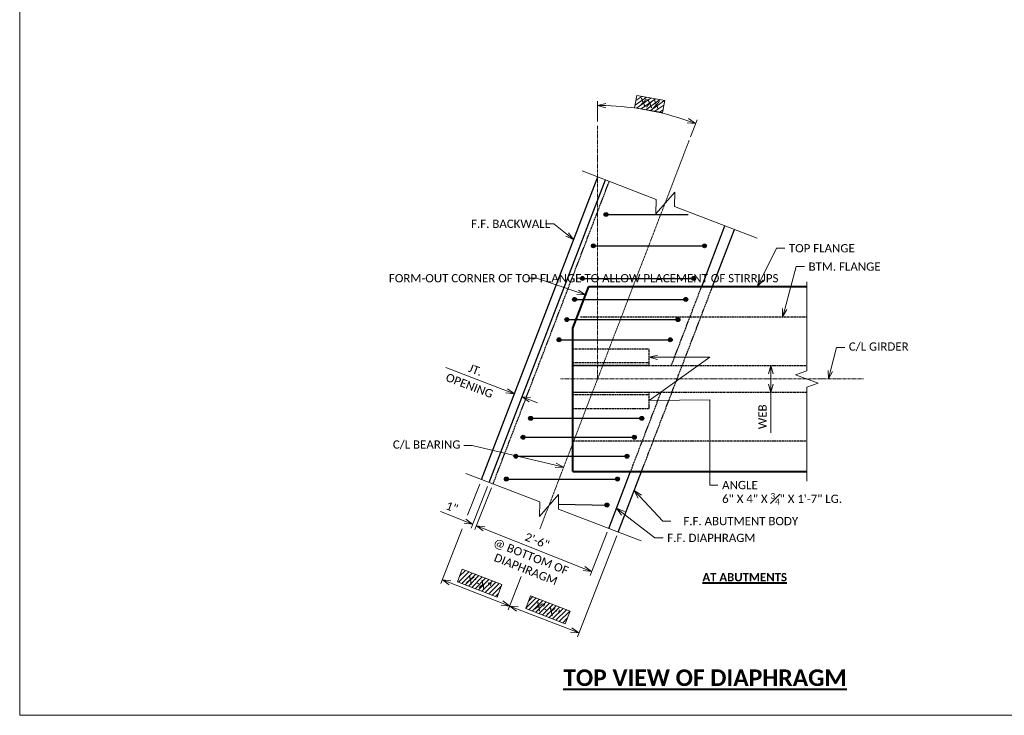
# Model space of a CAD drawing. Extents: x -24 to 2571, y -37 to 278.
# Tile 1 of 11: x -24 to 199, y -37 to 121. Entities that reach past the tile are written whole.
import ezdxf
from ezdxf import colors
from ezdxf.entities.mleader import LeaderData, LeaderLine
from ezdxf.enums import TextEntityAlignment as Align
from ezdxf.math import Vec2, Vec3

# ---------------------------------------------------------------- set-up
doc = ezdxf.new("R2010")
doc.units = 21
doc.header["$MEASUREMENT"] = 0
doc.linetypes.add('Wisdot2', pattern=[0.125, 0.0625, -0.0625])
doc.linetypes.add('Wisdot4', pattern=[0.28125, 0.125, -0.0625, 0.03125, -0.0625])
for name, color, linetype, lineweight in [('B_ANNO_BREAK', 7, 'Continuous', 18), ('B_ANNO_DIM', 7, 'Continuous', 18), ('B_ANNO_TEXT', 7, 'Continuous', 18), ('B_ANNO_TEXT_TITLE', 7, 'Continuous', 40), ('B_CNTR', 1, 'Wisdot4', 18), ('B_CNTR_GIRD', 2, 'Wisdot4', 18), ('B_CONC_GIRD', 50, 'Continuous', 40), ('B_DETAIL_HIDDEN', 7, 'Wisdot2', 25), ('B_REBAR', 5, 'Continuous', 25)]:
    doc.layers.add(name, color=color, linetype=linetype, lineweight=lineweight)
doc.layers.add('B_ANNO_DESIGN_NOTES', color=1, linetype='Continuous', lineweight=18, true_color=0xff0000)
doc.layers.add('B_ANNO_NOPLOT', color=47, linetype='Continuous', lineweight=18, plot=False)
doc.layers.add('B_CONC_ABUT', color=7, linetype='Continuous')
doc.styles.add('Annotative', font='calibri.ttf', dxfattribs={"height": 0.0625})
doc.styles.get("Standard").update_dxf_attribs({"font": 'calibri.ttf'})
doc.styles.add('Subtitle', font='calibrib.ttf', dxfattribs={"height": 0.0625})
doc.styles.add('Title', font='calibrib.ttf', dxfattribs={"height": 0.125})
doc.dimstyles.new('Annotative', dxfattribs={"dimscale": 0, "dimtxt": 0.0625, "dimasz": 0.0625, "dimexe": 0.03125, "dimexo": 0.03125, "dimgap": 0.03125, "dimtad": 1, "dimdec": 3, "dimzin": 3, "dimdsep": 46, "dimlunit": 4, "dimtxsty": 'Annotative', "dimblk": 'OPEN30', "dimcen": 0.03125, "dimclrd": 256, "dimclre": 256, "dimclrt": 256, "dimaunit": 1, "dimadec": 0, "dimazin": 3, "dimtfac": 0.75, "dimtdec": 3, "dimtofl": 0, "dimtmove": 0, "dimatfit": 3, "dimldrblk": 'OPEN30', "dimfxl": 1, "dimtfill": 1, "dimfrac": 1, "dimtolj": 1, "dimtzin": 0, "dimlwd": -1, "dimlwe": -1, "dimarcsym": 0})

# ---------------------------------------------------------------- blocks, each defined once
blk = doc.blocks.new('_Open30')
at = {"color": 0, "linetype": 'ByBlock', "lineweight": -2}
for p, q in [((-1, 0.27), (0, 0)), ((0, 0), (-1, -0.27)), ((0, 0), (-1, 0))]:
    blk.add_line(p, q, dxfattribs=at)
blk = doc.blocks.new('*D141')
at = {"layer": 'B_ANNO_DIM', "transparency": 16777216}
for p, q in [((131.08, -950.44), (131.08, -945.84)), ((152.18, -953.89), (153.66, -950.03))]:
    blk.add_line(p, q, dxfattribs=at)
blk.add_arc((131.08, -1008.86), 62.08, 70.7307, 88.2693, dxfattribs=at)
at = {"layer": 'Defpoints', "color": 0, "transparency": 16777216}
for p in [(138.64, -947.24), (131.08, -951.38), (151.84, -954.76), (131.08, -1008.86), (118.01, -1042.9)]:
    blk.add_point(p, dxfattribs=at)
at = {"layer": 'B_ANNO_DIM', "transparency": 16777216, "xscale": 1.875, "yscale": 1.875, "zscale": 1.875}
for p, rotation in [((131.08, -946.78), 179.1346550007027), ((153.32, -950.9), 339.8653453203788)]:
    blk.add_blockref('_Open30', p, dxfattribs=dict(at, rotation=rotation))
blk = doc.blocks.new('*D123')
at = {"layer": 'B_ANNO_DIM', "transparency": 16777216}
for p, q in [((110.46, -1011.56), (96.7, -1006.28)), ((115.71, -1013.58), (117.46, -1014.25))]:
    blk.add_line(p, q, dxfattribs=at)
at = {"layer": 'Defpoints', "color": 0, "transparency": 16777216}
for p in [(112.21, -1012.23), (112.21, -1012.23), (113.96, -1012.9)]:
    blk.add_point(p, dxfattribs=at)
at = {"layer": 'B_ANNO_DIM', "transparency": 16777216, "xscale": 1.875, "yscale": 1.875, "zscale": 1.875}
for p, rotation in [((112.21, -1012.23), 338.9995131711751), ((113.96, -1012.9), 158.9995131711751)]:
    blk.add_blockref('_Open30', p, dxfattribs=dict(at, rotation=rotation))
at = {"layer": 'B_ANNO_DIM', "transparency": 16777216, "insert": (103.38, -1006.82), "char_height": 1.875, "attachment_point": 5, "rotation": 338.9995, "style": 'Annotative', "bg_fill": 3, "box_fill_scale": 1.25, "bg_fill_color": 256, "bg_fill_true_color": 13158600, "bg_fill_transparency": 0}
blk.add_mtext('\\A1;JT.', dxfattribs=at)
at = {"layer": 'B_ANNO_DIM', "transparency": 16777216, "insert": (102.03, -1010.36), "char_height": 1.875, "attachment_point": 5, "rotation": 338.9995, "style": 'Annotative', "bg_fill": 3, "box_fill_scale": 1.25, "bg_fill_color": 256, "bg_fill_true_color": 13158600, "bg_fill_transparency": 0}
blk.add_mtext('\\A1;OPENING', dxfattribs=at)
blk = doc.blocks.new('*D151')
at = {"layer": 'B_ANNO_DIM', "transparency": 16777216}
for p, q in [((170.37, -1007.68), (170.37, -1010.03)), ((170.37, -1011.9), (170.37, -1021.11))]:
    blk.add_line(p, q, dxfattribs=at)
at = {"layer": 'Defpoints', "color": 0, "transparency": 16777216}
for p in [(170.37, -1005.81), (170.37, -1011.9), (170.37, -1011.9)]:
    blk.add_point(p, dxfattribs=at)
at = {"layer": 'B_ANNO_DIM', "transparency": 16777216, "xscale": 1.875, "yscale": 1.875, "zscale": 1.875}
for p, rotation in [((170.37, -1005.81), 90), ((170.37, -1011.9), 270)]:
    blk.add_blockref('_Open30', p, dxfattribs=dict(at, rotation=rotation))
at = {"layer": 'B_ANNO_DIM', "transparency": 16777216, "insert": (168.49, -1017.45), "char_height": 1.875, "attachment_point": 5, "rotation": 90, "style": 'Annotative', "bg_fill": 3, "box_fill_scale": 1.25, "bg_fill_color": 256, "bg_fill_true_color": 13158600, "bg_fill_transparency": 0}
blk.add_mtext('\\A1;WEB', dxfattribs=at)
blk = doc.blocks.new('*D128')
at = {"layer": 'B_ANNO_DIM', "transparency": 16777216}
for p, q in [((106.15, -1033.23), (102.39, -1042.7)), ((107.02, -1033.57), (103.26, -1043.05)), ((100.99, -1041.14), (95.45, -1038.94)), ((105.35, -1042.87), (107.09, -1043.56))]:
    blk.add_line(p, q, dxfattribs=at)
at = {"layer": 'Defpoints', "color": 0, "transparency": 16777216}
for p in [(106.49, -1032.36), (107.36, -1032.7), (102.73, -1041.83)]:
    blk.add_point(p, dxfattribs=at)
at = {"layer": 'B_ANNO_DIM', "transparency": 16777216, "xscale": 1.875, "yscale": 1.875, "zscale": 1.875}
for p, rotation in [((102.73, -1041.83), 338.3447351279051), ((103.6, -1042.18), 158.344735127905)]:
    blk.add_blockref('_Open30', p, dxfattribs=dict(at, rotation=rotation))
at = {"layer": 'B_ANNO_DIM', "transparency": 16777216, "insert": (98.04, -1037.95), "char_height": 1.875, "attachment_point": 5, "rotation": 338.3447, "style": 'Annotative', "bg_fill": 3, "box_fill_scale": 1.25, "bg_fill_color": 256, "bg_fill_true_color": 13158600, "bg_fill_transparency": 0}
blk.add_mtext('\\A1;1"', dxfattribs=at)
blk = doc.blocks.new('*D120')
at = {"layer": 'B_ANNO_DIM', "transparency": 16777216}
for p, q in [((135.44, -1044.47), (126.5, -1067.38)), ((113.77, -1053.7), (110.82, -1061.27)), ((112.9, -1061.08), (125.09, -1065.83))]:
    blk.add_line(p, q, dxfattribs=at)
at = {"layer": 'Defpoints', "color": 0, "transparency": 16777216}
for p in [(135.78, -1043.6), (116.29, -1047.22), (126.84, -1066.51)]:
    blk.add_point(p, dxfattribs=at)
at = {"layer": 'B_ANNO_DIM', "transparency": 16777216, "xscale": 1.875, "yscale": 1.875, "zscale": 1.875}
for p, rotation in [((111.16, -1060.39), 158.6988712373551), ((126.84, -1066.51), 338.6988712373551)]:
    blk.add_blockref('_Open30', p, dxfattribs=dict(at, rotation=rotation))
blk = doc.blocks.new('*D118')
at = {"layer": 'B_ANNO_DIM', "transparency": 16777216}
for p, q in [((100.38, -1042.87), (95.53, -1055.31)), ((113.77, -1053.7), (110.82, -1061.27)), ((109.41, -1059.71), (97.62, -1055.12))]:
    blk.add_line(p, q, dxfattribs=at)
at = {"layer": 'Defpoints', "color": 0, "transparency": 16777216}
for p in [(100.72, -1042), (116.29, -1047.22), (95.87, -1054.44)]:
    blk.add_point(p, dxfattribs=at)
at = {"layer": 'B_ANNO_DIM', "transparency": 16777216, "xscale": 1.875, "yscale": 1.875, "zscale": 1.875}
for p, rotation in [((95.87, -1054.44), 158.6988712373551), ((111.16, -1060.39), 338.6988712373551)]:
    blk.add_blockref('_Open30', p, dxfattribs=dict(at, rotation=rotation))
blk = doc.blocks.new('*D132')
at = {"layer": 'B_ANNO_DIM', "transparency": 16777216}
for p, q in [((107.02, -1033.57), (103.26, -1043.05)), ((105.35, -1042.87), (127.99, -1051.86)), ((133.28, -1043.64), (129.39, -1053.43))]:
    blk.add_line(p, q, dxfattribs=at)
at = {"layer": 'Defpoints', "color": 0, "transparency": 16777216}
for p in [(107.36, -1032.7), (133.62, -1042.77), (129.74, -1052.56)]:
    blk.add_point(p, dxfattribs=at)
at = {"layer": 'B_ANNO_DIM', "transparency": 16777216, "xscale": 1.875, "yscale": 1.875, "zscale": 1.875}
for p, rotation in [((103.6, -1042.18), 158.3447351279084), ((129.74, -1052.56), 338.3447351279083)]:
    blk.add_blockref('_Open30', p, dxfattribs=dict(at, rotation=rotation))
at = {"layer": 'B_ANNO_DIM', "transparency": 16777216, "insert": (117.37, -1045.6), "char_height": 1.875, "attachment_point": 5, "rotation": 338.3447, "style": 'Annotative', "bg_fill": 3, "box_fill_scale": 1.25, "bg_fill_color": 256, "bg_fill_true_color": 13158600, "bg_fill_transparency": 0}
blk.add_mtext('\\A1;2\'-6"', dxfattribs=at)
at = {"layer": 'B_ANNO_DIM', "transparency": 16777216, "insert": (115.39, -1050.6), "char_height": 1.875, "attachment_point": 5, "rotation": 338.3447, "style": 'Annotative', "bg_fill": 3, "box_fill_scale": 1.25, "bg_fill_color": 256, "bg_fill_true_color": 13158600, "bg_fill_transparency": 0}
blk.add_mtext('\\A1;@ BOTTOM OF\\PDIAPHRAGM', dxfattribs=at)
blk = doc.blocks.new('*U177')
at = {"layer": 'B_ANNO_NOPLOT', "flags": 128}
blk.add_lwpolyline([(0, -2694.989), (0, -2379.989), (404.9096, -2379.989), (404.9096, -2396.4201), (472.5, -2396.4201), (472.5, -2644.3645), (395.7134, -2644.3645), (395.7134, -2694.989)], close=True, dxfattribs=at)
at = {"layer": 'B_ANNO_TEXT'}
for tag, p in [('BN42', (266.1928, -2445.383)), ('BN41', (330.7596, -2447.1792)), ('BN43', (330.7828, -2472.2232))]:
    blk.add_attdef(tag, p, '', height=1.875, dxfattribs=at)
for tag, p in [('DIM01', (296.7933, -2493.1887)), ('DIM02', (308.7928, -2493.1887))]:
    blk.add_attdef(tag, text='', height=1.875, dxfattribs=at).set_placement(p, align=Align.MIDDLE)
blk = doc.blocks.new('INS_G54WDET_BASE')
at = {"layer": 'B_ANNO_NOPLOT', "flags": 128}
blk.add_lwpolyline([(0, -12), (0, 303), (404.91, 303), (404.91, 286.57), (472.5, 286.57), (472.5, 38.62), (395.71, 38.62), (395.71, -12)], close=True, dxfattribs=at)
blk = doc.blocks.new('*U204')
at = {"layer": 'B_ANNO_NOPLOT', "flags": 128}
blk.add_lwpolyline([(0, 0), (0, 315), (404.91, 315), (404.91, 298.57), (472.5, 298.57), (472.5, 50.62), (395.71, 50.62), (395.71, 0)], close=True, dxfattribs=at)
blk = doc.blocks.new('*U117')
at = {"layer": 'B_ANNO_DESIGN_NOTES'}
h = blk.add_hatch(dxfattribs=at)
h.set_pattern_fill('ANSI31', color=256, scale=6, angle=-10)
h.paths.add_polyline_path([(139.9809, -944.5118), (139.489, -947.3016), (145.8145, -948.417), (146.3065, -945.6272)])
at = {"layer": 'B_REBAR'}
h = blk.add_hatch(color=256, dxfattribs=at)
edge = h.paths.add_edge_path()
edge.add_arc((132.9839, -971.5303), 0.4469, 0, 360)
h = blk.add_hatch(color=256, dxfattribs=at)
edge = h.paths.add_edge_path()
edge.add_arc((130.1246, -978.6394), 0.4469, 0, 360)
h = blk.add_hatch(color=256, dxfattribs=at)
edge = h.paths.add_edge_path()
edge.add_arc((155.3402, -978.6394), 0.4469, 0, 360)
h = blk.add_hatch(color=256, dxfattribs=at)
edge = h.paths.add_edge_path()
edge.add_arc((127.6558, -986.0458), 0.4469, 0, 360)
h = blk.add_hatch(color=256, dxfattribs=at)
edge = h.paths.add_edge_path()
edge.add_arc((152.8714, -986.0458), 0.4469, 0, 360)
h = blk.add_hatch(color=256, dxfattribs=at)
edge = h.paths.add_edge_path()
edge.add_arc((125.8645, -990.8039), 0.4469, 0, 360)
h = blk.add_hatch(color=256, dxfattribs=at)
edge = h.paths.add_edge_path()
edge.add_arc((151.08, -990.8049), 0.4469, 0, 360)
h = blk.add_hatch(color=256, dxfattribs=at)
edge = h.paths.add_edge_path()
edge.add_arc((124.1067, -995.3832), 0.4469, 0, 360)
h = blk.add_hatch(color=256, dxfattribs=at)
edge = h.paths.add_edge_path()
edge.add_arc((149.3222, -995.3841), 0.4469, 0, 360)
h = blk.add_hatch(color=256, dxfattribs=at)
edge = h.paths.add_edge_path()
edge.add_arc((122.3408, -999.9629), 0.4469, 0, 360)
h = blk.add_hatch(color=256, dxfattribs=at)
edge = h.paths.add_edge_path()
edge.add_arc((147.5564, -999.9629), 0.4469, 0, 360)
h = blk.add_hatch(color=256, dxfattribs=at)
edge = h.paths.add_edge_path()
edge.add_arc((115.8987, -1017.7894), 0.4469, 0, 360)
h = blk.add_hatch(color=256, dxfattribs=at)
edge = h.paths.add_edge_path()
edge.add_arc((141.1142, -1017.7894), 0.4469, 0, 360)
h = blk.add_hatch(color=256, dxfattribs=at)
edge = h.paths.add_edge_path()
edge.add_arc((114.193, -1022.0871), 0.4469, 0, 360)
h = blk.add_hatch(color=256, dxfattribs=at)
edge = h.paths.add_edge_path()
edge.add_arc((139.4095, -1022.0871), 0.4469, 0, 360)
h = blk.add_hatch(color=256, dxfattribs=at)
edge = h.paths.add_edge_path()
edge.add_arc((112.5433, -1026.3847), 0.4469, 0, 360)
h = blk.add_hatch(color=256, dxfattribs=at)
edge = h.paths.add_edge_path()
edge.add_arc((137.7598, -1026.3847), 0.4469, 0, 360)
h = blk.add_hatch(color=256, dxfattribs=at)
edge = h.paths.add_edge_path()
edge.add_arc((110.386, -1031.5718), 0.4469, 0, 360)
h = blk.add_hatch(color=256, dxfattribs=at)
edge = h.paths.add_edge_path()
edge.add_arc((135.6015, -1031.5718), 0.4469, 0, 360)
h = blk.add_hatch(color=256, dxfattribs=at)
edge = h.paths.add_edge_path()
edge.add_arc((133.1997, -1037.4741), 0.4469, 0, 360)
at = {"layer": 'B_ANNO_BREAK', "flags": 128}
for points in [[(127.5521, -961.6483), (144.3566, -968.0988), (144.2994, -971.3799), (148.6052, -966.4266), (148.548, -969.7077), (167.3061, -976.9081)], [(178.5789, -986.819), (178.5789, -1006.9826), (176.0031, -1007.9201), (181.1547, -1009.7951), (178.5789, -1010.7326), (178.5789, -1032.0411)], [(101.1904, -1030.3214), (117.9948, -1036.7719), (117.9376, -1040.053), (122.2434, -1035.0997), (122.1862, -1038.3808), (140.9443, -1045.5812)]]:
    blk.add_lwpolyline(points, dxfattribs=at)
at = {"layer": 'B_ANNO_DESIGN_NOTES'}
blk.add_lwpolyline([(139.9809, -944.5118), (146.3065, -945.6272), (145.8145, -948.417), (139.489, -947.3016)], close=True, dxfattribs=at)
at = {"layer": 'B_ANNO_NOPLOT', "flags": 128}
blk.add_lwpolyline([(0, -1085.1956), (0, -770.1956), (404.9096, -770.1956), (404.9096, -786.6267), (472.5, -786.6267), (472.5, -1034.5711), (395.7134, -1034.5711), (395.7134, -1085.1956)], close=True, dxfattribs=at)
at = {"layer": 'B_CNTR'}
for p, q in [((131.0762, -1008.8576), (131.0762, -951.3815)), ((118.0082, -1042.9007), (151.8419, -954.7608))]:
    blk.add_line(p, q, dxfattribs=at)
at = {"layer": 'B_CNTR_GIRD'}
blk.add_line((122.6404, -1008.8576), (191.4675, -1008.8576), dxfattribs=at)
at = {"layer": 'B_CONC_ABUT'}
for p, q in [((104.7392, -1031.6969), (131.1054, -963.0123)), ((106.4895, -1032.3679), (132.8555, -963.684)), ((154.7021, -987.8575), (159.9825, -974.1019)), ((157.1725, -987.8573), (162.1423, -974.9109)), ((133.6231, -1042.7688), (138.5793, -1029.8576)), ((135.7762, -1043.5953), (141.0497, -1029.8576))]:
    blk.add_line(p, q, dxfattribs=at)
at = {"layer": 'B_CONC_GIRD'}
for p, q in [((125.4529, -997.3397), (129.0921, -987.8596)), ((129.0921, -987.8596), (178.5789, -987.8556)), ((125.4529, -1029.8576), (125.4529, -997.3398)), ((125.4529, -1029.8576), (178.5789, -1029.8576))]:
    blk.add_line(p, q, dxfattribs=at)
at = {"layer": 'B_DETAIL_HIDDEN'}
for p, q in [((107.3649, -1032.703), (133.7295, -964.0225)), ((141.0497, -1029.8576), (157.1725, -987.8573)), ((147.812, -1005.8063), (154.7021, -987.8575)), ((127.1813, -994.7927), (178.5411, -994.7927)), ((142.7928, -1002.0586), (125.4492, -1002.0586)), ((125.4509, -1002.0582), (125.4509, -1005.8063)), ((142.7863, -1005.8063), (142.7947, -1002.0582)), ((142.7896, -1005.2229), (125.4492, -1005.2229)), ((125.4509, -1005.8063), (178.5632, -1005.8063)), ((142.7863, -1005.8063), (125.4509, -1005.8063)), ((178.5632, -1011.9029), (125.4509, -1011.9029)), ((125.4509, -1015.6454), (125.4509, -1011.9029)), ((142.7863, -1011.9029), (125.4509, -1011.9029)), ((142.7896, -1012.4827), (125.4529, -1012.4888)), ((138.5793, -1029.8576), (145.4717, -1011.9029)), ((142.7947, -1015.6426), (142.7863, -1011.8972)), ((142.7947, -1015.6426), (125.4509, -1015.6454)), ((125.4509, -1022.9148), (178.5632, -1022.9148))]:
    blk.add_line(p, q, dxfattribs=at)
at = {"layer": 'B_REBAR'}
for p, q in [((132.5369, -971.5305), (151.6065, -971.5305)), ((129.6777, -978.639), (154.8932, -978.6391)), ((127.2089, -986.0455), (152.4244, -986.0455)), ((125.4177, -990.8044), (150.6331, -990.8044)), ((123.6599, -995.3836), (148.8753, -995.3837)), ((121.8935, -999.9629), (147.5564, -999.963)), ((115.4513, -1017.7891), (140.6673, -1017.7892)), ((113.7464, -1022.0868), (138.9626, -1022.0868)), ((112.0967, -1026.3844), (137.3128, -1026.3845)), ((109.939, -1031.5714), (135.1546, -1031.5715)), ((122.2055, -1037.2747), (133.6471, -1037.4743))]:
    blk.add_line(p, q, dxfattribs=at)
for centre in [(132.9839, -971.5303), (130.1246, -978.6394), (155.3402, -978.6394), (127.6558, -986.0458), (152.8714, -986.0458), (125.8645, -990.8039), (151.08, -990.8049), (124.1067, -995.3832), (149.3222, -995.3841), (122.3408, -999.9629), (147.5564, -999.9629), (115.8987, -1017.7894), (141.1142, -1017.7894), (114.193, -1022.0871), (139.4095, -1022.0871), (112.5433, -1026.3847), (137.7598, -1026.3847), (110.386, -1031.5718), (135.6015, -1031.5718), (133.1997, -1037.4741)]:
    blk.add_circle(centre, 0.4469, dxfattribs=at)
at = {"layer": 'B_ANNO_TEXT', "style": 'Annotative'}
blk.add_attdef('ANG1', text='', height=1.875, rotation=350, dxfattribs=at).set_placement((142.7562, -947.2938), align=Align.CENTER)
at = {"layer": 'B_ANNO_TEXT_TITLE', "attachment_point": 1}
for s, insert, char_height, width, style in [('{\\LAT ABUTMENTS}', (154.8734, -1052.9139), 1.875, 37.522316, 'Subtitle'), ('{\\LTOP VIEW OF DIAPHRAGM}', (123.3069, -1074.7846), 3.75, 83.827032, 'Title')]:
    blk.add_mtext(s, dxfattribs=dict(at, insert=insert, char_height=char_height, width=width, style=style))
at = {"layer": 'B_ANNO_DIM'}
dim = blk.add_angular_dim_2l(base=(138.6413, -947.2446), line1=((118.0082, -1042.9007), (151.8419, -954.7608)), line2=((131.0762, -1008.8576), (131.0762, -951.3815)), text=' ', dimstyle='Annotative', override={"dimscale": 0}, dxfattribs=at)
dim.commit()
dim.dimension.update_dxf_attribs({"geometry": '*D141', "text_midpoint": (308.9413, -906.1175)})
dim = blk.add_linear_dim(base=(126.8415, -1066.5102), p1=(116.2932, -1047.2179), p2=(135.7762, -1043.5953), angle=158.698871, text=' ', dimstyle='Annotative', dxfattribs=at)
dim.commit()
dim.dimension.update_dxf_attribs({"geometry": '*D120', "text_midpoint": (118.9986, -1063.4522)})
ml = blk.add_multileader_mtext('Standard', dxfattribs=at)
ml.set_content('\\pxi-3,l4,t4;F.F. BACKWALL', color=256)
ml.set_leader_properties(color=256, linetype='ByLayer', lineweight=-1)
ml.set_arrow_properties(name='OPEN30')
ml.build(insert=Vec2(0, 0))
ml.multileader.update_dxf_attribs({"dogleg_length": 0.0625, "arrow_head_size": 1.875, "scale": 30})
ctx = ml.context
ctx.base_point, ctx.scale, ctx.char_height, ctx.arrow_head_size, ctx.landing_gap_size, ctx.plane_origin = Vec3(99.5779, -973.6509), 30, 1.875, 1.875, 0.9375, Vec3(125.6462, -977.2337)
notes = []
notes.append((ctx, [(0, (1, 1, 0), (121.1736, -973.6509), (-1, 0), 1.875, [(0, [(125.6462, -977.2337)], 0, [])])]))
ctx.mtext.insert, ctx.mtext.flow_direction = Vec3(100.5154, -972.7019), 5
ml = blk.add_multileader_mtext('Standard', dxfattribs=at)
ml.set_content('TOP FLANGE', color=256)
ml.set_leader_properties(color=256, linetype='ByLayer', lineweight=-1)
ml.set_arrow_properties(name='OPEN30')
ml.build(insert=Vec2(0, 0))
ml.multileader.update_dxf_attribs({"dogleg_length": 0.0625, "arrow_head_size": 1.875, "scale": 30})
ctx = ml.context
ctx.base_point, ctx.scale, ctx.char_height, ctx.arrow_head_size, ctx.landing_gap_size, ctx.plane_origin = Vec3(173.5369, -979.2089), 30, 1.875, 1.875, 0.9375, Vec3(166.9158, -992.9205)
notes.append((ctx, [(0, (1, 1, 0), (171.6619, -979.2089), (1, 0), 1.875, [(0, [(167.3844, -987.8565)], 0, [])])]))
ctx.mtext.insert, ctx.mtext.flow_direction = Vec3(174.4744, -978.2577), 5
ml = blk.add_multileader_mtext('Standard', dxfattribs=at)
ml.set_content('BTM. FLANGE', color=256)
ml.set_leader_properties(color=256, linetype='ByLayer', lineweight=-1)
ml.set_arrow_properties(name='OPEN30')
ml.build(insert=Vec2(0, 0))
ml.multileader.update_dxf_attribs({"dogleg_length": 0.0625, "arrow_head_size": 1.875, "scale": 30})
ctx = ml.context
ctx.base_point, ctx.scale, ctx.char_height, ctx.arrow_head_size, ctx.landing_gap_size, ctx.plane_origin = Vec3(178.0041, -983.3692), 30, 1.875, 1.875, 0.9375, Vec3(173.058, -994.7927)
notes.append((ctx, [(0, (1, 1, 0), (176.1291, -983.3692), (1, 0), 1.875, [(0, [(173.058, -994.7927)], 0, [])])]))
ctx.mtext.insert, ctx.mtext.flow_direction = Vec3(178.9416, -982.4188), 5
ml = blk.add_multileader_mtext('Standard', dxfattribs=at)
ml.set_content('FORM-OUT CORNER OF TOP FLANGE TO ALLOW PLACEMENT OF STIRRUPS', color=256)
ml.set_leader_properties(color=256, linetype='ByLayer', lineweight=-1)
ml.set_arrow_properties(name='OPEN30')
ml.build(insert=Vec2(0, 0))
ml.multileader.update_dxf_attribs({"dogleg_length": 0.0625, "arrow_head_size": 1.875, "scale": 30})
ctx = ml.context
ctx.base_point, ctx.scale, ctx.char_height, ctx.arrow_head_size, ctx.landing_gap_size, ctx.plane_origin = Vec3(82.8155, -986.0082), 30, 1.875, 1.875, 0.9375, Vec3(126.8043, -993.8192)
notes.append((ctx, [(0, (1, 1, 0), (117.1944, -986.0082), (-1, 0), 1.875, [(0, [(128.3541, -989.7822)], 0, [])])]))
ctx.mtext.insert, ctx.mtext.width, ctx.mtext.line_spacing_factor, ctx.mtext.flow_direction = Vec3(83.753, -985.057), 32.957506, 0.88, 5
ml = blk.add_multileader_mtext('Standard', dxfattribs=at)
ml.set_content('C/L GIRDER', color=256)
ml.set_leader_properties(color=256, linetype='ByLayer', lineweight=-1)
ml.set_arrow_properties(name='OPEN30')
ml.build(insert=Vec2(0, 0))
ml.multileader.update_dxf_attribs({"dogleg_length": 0.0625, "arrow_head_size": 1.875, "scale": 30})
ctx = ml.context
ctx.base_point, ctx.scale, ctx.char_height, ctx.arrow_head_size, ctx.landing_gap_size, ctx.plane_origin = Vec3(187.1402, -1001.7049), 30, 1.875, 1.875, 0.9375, Vec3(183.4447, -1008.8576)
notes.append((ctx, [(0, (1, 1, 0), (185.2652, -1001.7049), (1, 0), 1.875, [(0, [(183.4447, -1008.8576)], 0, [])])]))
ctx.mtext.insert, ctx.mtext.flow_direction = Vec3(188.0777, -1000.5647), 5
ml = blk.add_multileader_mtext('Standard', dxfattribs=at)
ml.set_content('C/L BEARING', color=256)
ml.set_leader_properties(color=256, linetype='ByLayer', lineweight=-1)
ml.set_arrow_properties(name='OPEN30')
ml.build(insert=Vec2(0, 0))
ml.multileader.update_dxf_attribs({"dogleg_length": 0.0625, "arrow_head_size": 1.875, "scale": 30})
ctx = ml.context
ctx.base_point, ctx.scale, ctx.char_height, ctx.arrow_head_size, ctx.landing_gap_size, ctx.plane_origin = Vec3(83.7143, -1023.9411), 30, 1.875, 1.875, 0.9375, Vec3(123.3858, -1028.8916)
notes.append((ctx, [(0, (1, 1, 0), (102.6129, -1023.9411), (-1, 0), 1.875, [(0, [(123.3915, -1028.8768)], 0, [])])]))
ctx.mtext.insert, ctx.mtext.flow_direction = Vec3(84.6518, -1022.801), 5
ml = blk.add_multileader_mtext('Standard', dxfattribs=at)
ml.set_content('\\pxi-3,l4,t4;F.F. ABUTMENT BODY', color=256)
ml.set_leader_properties(color=256, linetype='ByLayer', lineweight=-1)
ml.set_arrow_properties(name='OPEN30')
ml.build(insert=Vec2(0, 0))
ml.multileader.update_dxf_attribs({"dogleg_length": 0.0625, "arrow_head_size": 1.875, "scale": 30})
ctx = ml.context
ctx.base_point, ctx.scale, ctx.char_height, ctx.arrow_head_size, ctx.landing_gap_size, ctx.plane_origin = Vec3(147.7232, -1041.1249), 30, 1.875, 1.875, 0.9375, Vec3(139.0716, -1035.0107)
notes.append((ctx, [(0, (1, 1, 0), (145.8482, -1041.1249), (1, 0), 1.875, [(0, [(139.3859, -1034.192)], 0, [])])]))
ctx.mtext.insert, ctx.mtext.flow_direction = Vec3(148.6607, -1040.1737), 5
ml = blk.add_multileader_mtext('Standard', dxfattribs=at)
ml.set_content('F.F. DIAPHRAGM', color=256)
ml.set_leader_properties(color=256, linetype='ByLayer', lineweight=-1)
ml.set_arrow_properties(name='OPEN30')
ml.build(insert=Vec2(0, 0))
ml.multileader.update_dxf_attribs({"dogleg_length": 0.0625, "arrow_head_size": 1.875, "scale": 30})
ctx = ml.context
ctx.base_point, ctx.scale, ctx.char_height, ctx.arrow_head_size, ctx.landing_gap_size, ctx.plane_origin = Vec3(145.9545, -1044.9377), 30, 1.875, 1.875, 0.9375, Vec3(136.0567, -1036.4291)
notes.append((ctx, [(0, (1, 1, 0), (144.0795, -1044.9377), (1, 0), 1.875, [(0, [(135.3707, -1038.2163)], 0, [])])]))
ctx.mtext.insert, ctx.mtext.flow_direction = Vec3(146.892, -1043.9872), 5
for ctx, leaders in notes:
    for number, flags, end, landing, length, lines in leaders:
        leader = LeaderData()
        leader.index, (leader.has_last_leader_line, leader.has_dogleg_vector, leader.attachment_direction) = number, flags
        leader.last_leader_point, leader.dogleg_vector, leader.dogleg_length = Vec3(end), Vec3(landing), length
        for number, points, colour, breaks in lines:
            line = LeaderLine()
            line.index, line.vertices, line.color, line.breaks = number, Vec3.list(points), colors.encode_raw_color(colour), breaks
            leader.lines.append(line)
        ctx.leaders.append(leader)
for p1, p2, distance, text, picture, middle in [((113.961, -1012.9045), (112.211, -1012.2327), 0, 'JT.\\XOPENING', '*D123', (102.7053, -1008.5838)), ((170.3685, -1005.8063), (170.3685, -1011.9029), 0, 'WEB', '*D151', (168.4892, -1017.4457)), ((107.3649, -1032.703), (106.4937, -1032.3571), 10.1957, '1"', '*D128', (98.0418, -1037.9516))]:
    dim = blk.add_aligned_dim(p1=p1, p2=p2, distance=distance, text=text, dimstyle='Annotative', dxfattribs=at)
    dim.commit()
    dim.dimension.update_dxf_attribs({"geometry": picture, "text_midpoint": middle})
dim = blk.add_linear_dim(base=(95.8737, -1054.4356), p1=(116.2932, -1047.2179), p2=(100.7223, -1042.0004), angle=158.698871, text=' ', dimstyle='Annotative', dxfattribs=at)
dim.commit()
dim.dimension.update_dxf_attribs({"geometry": '*D118', "text_midpoint": (103.5147, -1057.4149)})
ml = blk.add_multileader_mtext('Standard', dxfattribs=at)
ml.set_content('\\A1;ANGLE\\P6" X 4" X {\\H0.7x;\\S3#4;}" X 1\'-7" LG.', color=256)
ml.set_leader_properties(color=256, linetype='ByLayer', lineweight=-1)
ml.set_arrow_properties(name='OPEN30')
ml.build(insert=Vec2(0, 0))
ml.multileader.update_dxf_attribs({"dogleg_length": 0.0625, "arrow_head_size": 1.875, "scale": 30})
ctx = ml.context
ctx.base_point, ctx.scale, ctx.char_height, ctx.arrow_head_size, ctx.landing_gap_size, ctx.plane_origin = Vec3(158.3966, -1032.9462), 30, 1.875, 1.875, 0.9375, Vec3(142.7905, -1003.9322)
notes = []
notes.append((ctx, [(0, (1, 1, 0), (156.5216, -1032.9462), (1, 0), 1.875, [(1, [(142.7905, -1003.9322), (156.5216, -1003.9322), (142.7905, -1013.7699), (156.5216, -1013.6159)], 0, [])])]))
ctx.mtext.insert, ctx.mtext.line_spacing_factor, ctx.mtext.flow_direction = Vec3(159.3341, -1031.995), 0.88, 5
for ctx, leaders in notes:
    for number, flags, end, landing, length, lines in leaders:
        leader = LeaderData()
        leader.index, (leader.has_last_leader_line, leader.has_dogleg_vector, leader.attachment_direction) = number, flags
        leader.last_leader_point, leader.dogleg_vector, leader.dogleg_length = Vec3(end), Vec3(landing), length
        for number, points, colour, breaks in lines:
            line = LeaderLine()
            line.index, line.vertices, line.color, line.breaks = number, Vec3.list(points), colors.encode_raw_color(colour), breaks
            leader.lines.append(line)
        ctx.leaders.append(leader)
dim = blk.add_linear_dim(base=(129.7372, -1052.5558), p1=(107.3649, -1032.703), p2=(133.6231, -1042.7688), angle=338.344735, text='2\'-6"\\X@ BOTTOM OF\\PDIAPHRAGM', dimstyle='Annotative', dxfattribs=at)
dim.commit()
dim.dimension.update_dxf_attribs({"geometry": '*D132', "text_midpoint": (116.6698, -1047.3674)})
at = {"layer": 'B_ANNO_DESIGN_NOTES'}
h = blk.add_hatch(dxfattribs=at)
h.set_pattern_fill('ANSI31', color=256, scale=6)
h.paths.add_polyline_path([(100.4048, -1052.0316), (99.294, -1054.8806), (108.2785, -1058.3837), (109.3893, -1055.5347)])
h = blk.add_hatch(dxfattribs=at)
h.set_pattern_fill('ANSI31', color=256, scale=6)
h.paths.add_polyline_path([(115.8887, -1058.0689), (114.7779, -1060.9179), (123.7624, -1064.421), (124.8732, -1061.572)])
for points in [[(100.4048, -1052.0316), (109.3893, -1055.5347), (108.2785, -1058.3837), (99.294, -1054.8806)], [(115.8887, -1058.0689), (124.8732, -1061.572), (123.7624, -1064.421), (114.7779, -1060.9179)]]:
    blk.add_lwpolyline(points, close=True, dxfattribs=at)
at = {"layer": 'B_ANNO_DIM'}
blk.add_line((104.3486, -1032.6998), (101.6001, -1039.749), dxfattribs=at)
at = {"layer": 'B_ANNO_TEXT'}
for tag, p in [('DIM01', (103.849, -1056.0886)), ('DIM02', (119.3329, -1062.1259))]:
    blk.add_attdef(tag, text='', height=1.875, rotation=338.698871, dxfattribs=at).set_placement(p, align=Align.CENTER)

msp = doc.modelspace()

# ---------------------------------------------------------------- block references
msp.add_blockref('*U117', (-24.4, 1048.41)).add_auto_attribs({'DIM01': 'X\'-X"', 'DIM02': 'X\'-X"', 'ANG1': 'XXX'})

# ---------------------------------------------------------------- next in the draw order: block references
msp.add_blockref('*U177', (-24.4, 2658.2))

# ---------------------------------------------------------------- next in the draw order: block references
for name, p in [('INS_G54WDET_BASE', (-24.4, -24.79)), ('*U204', (-24.4, -36.79))]:
    msp.add_blockref(name, p)

doc.saveas('drawing.dxf')
